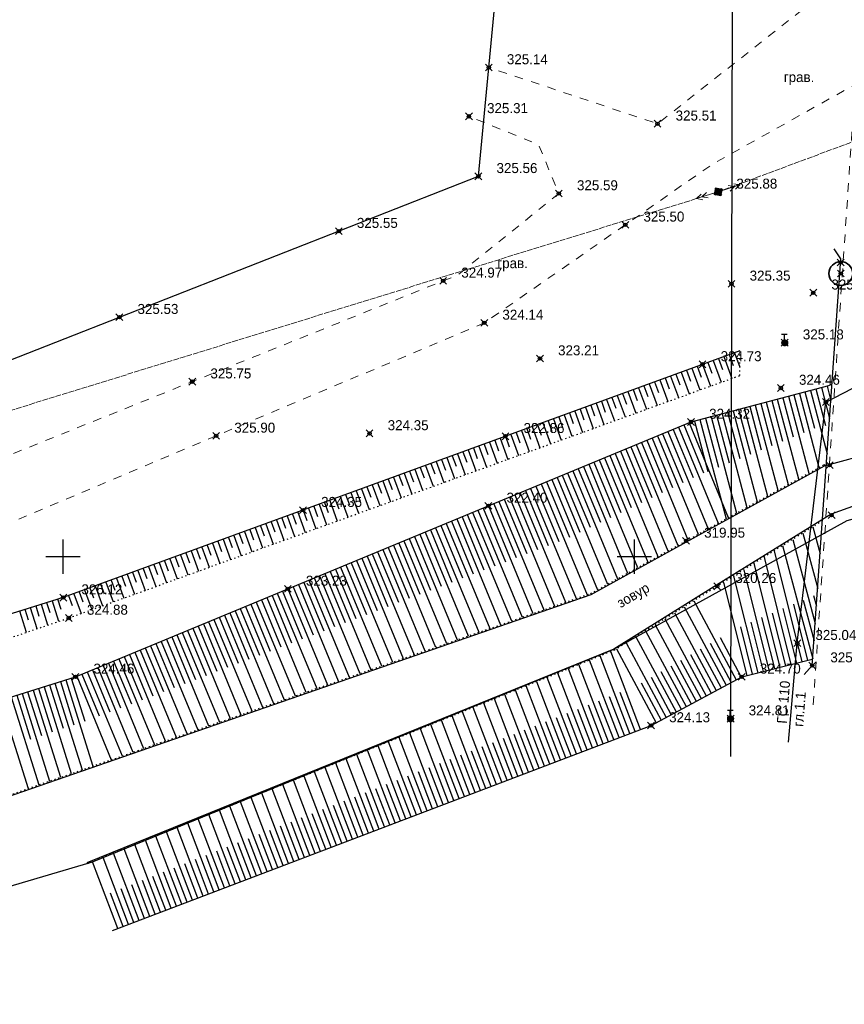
# Model space of a CAD drawing. Header units: metres. Extents: x 703615 to 712205, y 4306166 to 4311183.
# Tile 179 of 256: x 708075 to 708147, y 4308542 to 4308628. Entities that reach past the tile are written whole.
import ezdxf

# ---------------------------------------------------------------- set-up
doc = ezdxf.new("R2010")
doc.units = ezdxf.units.M
doc.header["$LTSCALE"] = 0.5
doc.header["$PDMODE"] = 35
doc.header["$PDSIZE"] = 0.3
for name, pattern in [('Auto_Street_NotBorder_Line_m1', [3, 1.5, -1.5]), ('Commnctn_Electr_VLP_High_Built_m1', [1, 1, 0]), ('ДОРОГИ_СТРОЯЩ', [9, 8, -1]), ('Контура низ откосов  Штриховая 0.1-0.5 - - - - - - -', [0.6, 0.1, -0.5])]:
    doc.linetypes.add(name, pattern=pattern)
for name, color, linetype in [('(001) Сетка', 92, 'Continuous'), ('(004) Точки рельефа', 7, 'Continuous'), ('(013) Газ', 30, 'ИК_Газопровод -------г--------'), ('(016) Кабель', 1, 'Continuous'), ('(019) Связь', 3, 'ИК_КАБ_СВЯЗИ'), ('(025) Дорога', 7, 'Continuous'), ('(027) Гидрография', 7, 'Continuous'), ('(029) Мосты', 7, 'Continuous'), ('(035) Откосы', 7, 'Continuous'), ('(037) Контуры', 7, 'Continuous')]:
    doc.layers.add(name, color=color, linetype=linetype)
doc.layers.add('AUTO#_ROADS_EXIST_L', color=7, linetype='Continuous', lineweight=15, true_color=0x000000)
doc.layers.add('COMMN_OBJCT_#####_B', color=7, linetype='Continuous', lineweight=15, true_color=0x000000)
doc.layers.add('COMMN_OBJCT_ELCTR_B', color=7, linetype='Continuous', true_color=0x000000)
doc.layers.add('COMMN_OBJCT_ELCTR_L', color=7, linetype='Continuous', true_color=0x000000)
doc.styles.add('BM-431', font='txt')
doc.styles.add('D-431', font='txt')
doc.styles.get("Standard").update_dxf_attribs({"font": 'times.ttf'})
doc.linetypes.add('GAZ_VOZDUSH', pattern='A,1,-2,["~",Standard,S=3,R=0,X=-1.5,Y=-1.5],-1,10', length=14)
doc.linetypes.add('ИК_Газопровод -------г--------', pattern='A,9,-0.6,["Г",Standard,S=1.2,R=0,X=0,Y=-0.6],-1.2', length=10.8)
doc.linetypes.add('ИК_КАБ_СВЯЗИ', pattern='A,4,["o",Standard,S=0.5,R=0,X=0,Y=-0.125],4,-2', length=10)
doc.linetypes.add('ИК_Э_КАБ_ВН', pattern='A,8,-2,["<<",Standard,S=1,R=0,X=0,Y=-0.5],8,[">>",Standard,S=1,R=0,X=-1,Y=-0.5],-2', length=20)

# ---------------------------------------------------------------- blocks, each defined once
blk = doc.blocks.new('CommnctnPoleRCsquare_m1')
at = {"layer": 'COMMN_OBJCT_#####_B', "lineweight": 13, "true_color": 0xfffffe}
blk.add_hatch(color=7, dxfattribs=at).paths.add_polyline_path([(-0.6, 0.6), (-0.6, -0.6), (0.6, -0.6), (0.6, 0.6)])
at = {"layer": 'COMMN_OBJCT_#####_B', "lineweight": 13, "true_color": 0x000000}
blk.add_hatch(color=18, dxfattribs=at).paths.add_polyline_path([(-0.1, 0, 1), (0.1, 0, 1)])
at = {"layer": 'COMMN_OBJCT_#####_B', "color": 18, "lineweight": 9, "true_color": 0x000000}
blk.add_lwpolyline([(0.6, 0.6), (-0.6, 0.6), (-0.6, -0.6), (0.6, -0.6)], close=True, dxfattribs=at)
blk.add_circle((0, 0), 0.1, dxfattribs=at)
blk = doc.blocks.new('ElectricHighVLP_m1')
at = {"layer": 'COMMN_OBJCT_ELCTR_B', "color": 18, "linetype": 'Continuous', "lineweight": 20, "true_color": 0x000000}
for p, q in [((0, 0), (4, 0)), ((3, 0), (2, 0.5)), ((3, 0), (2, -0.5)), ((4, 0), (3, 0.5)), ((4, 0), (3, -0.5))]:
    blk.add_line(p, q, dxfattribs=at)
blk = doc.blocks.new('*X15')
at = {"color": 0}
for p, q in [((9.53, 5.18), (10.46, 5.18)), ((9.53, 5.17), (10.46, 5.17)), ((9.54, 5.2), (10.45, 5.2)), ((9.54, 5.19), (10.46, 5.19)), ((9.55, 5.22), (10.44, 5.22)), ((9.55, 5.21), (10.45, 5.21)), ((9.56, 5.24), (10.43, 5.24)), ((9.56, 5.23), (10.44, 5.23)), ((9.57, 5.26), (10.42, 5.26)), ((9.57, 5.25), (10.43, 5.25)), ((9.58, 5.27), (10.41, 5.27)), ((9.59, 5.29), (10.4, 5.29)), ((9.59, 5.28), (10.41, 5.28)), ((9.6, 5.3), (10.39, 5.3)), ((9.61, 5.31), (10.38, 5.31)), ((9.62, 5.32), (10.37, 5.32)), ((9.63, 5.33), (10.37, 5.33)), ((9.64, 5.34), (10.36, 5.34)), ((9.65, 5.35), (10.35, 5.35)), ((9.66, 5.36), (10.34, 5.36)), ((9.67, 5.37), (10.32, 5.37)), ((9.68, 5.38), (10.31, 5.38)), ((9.69, 5.39), (10.3, 5.39)), ((9.71, 5.4), (10.29, 5.4)), ((9.72, 5.41), (10.27, 5.41)), ((9.74, 5.42), (10.26, 5.42)), ((9.75, 5.43), (10.24, 5.43)), ((9.77, 5.44), (10.22, 5.44)), ((9.79, 5.45), (10.2, 5.45)), ((9.82, 5.46), (10.18, 5.46)), ((9.85, 5.47), (10.15, 5.47)), ((9.88, 5.48), (10.11, 5.48)), ((9.94, 5.49), (10.05, 5.49)), ((9.5, 5.08), (10.49, 5.08)), ((9.5, 5.07), (10.49, 5.07)), ((9.5, 5.06), (10.49, 5.06)), ((9.5, 5.05), (10.49, 5.05)), ((9.5, 5.04), (10.49, 5.04)), ((9.5, 5.03), (10.49, 5.03)), ((9.5, 5.02), (10.5, 5.02)), ((9.5, 5.01), (10.5, 5.01)), ((9.5, 5), (10.5, 5)), ((9.5, 4.99), (10.5, 4.99)), ((9.5, 4.98), (10.5, 4.98)), ((9.5, 4.97), (10.5, 4.97)), ((9.5, 4.96), (10.49, 4.96)), ((9.5, 4.95), (10.49, 4.95)), ((9.5, 4.94), (10.49, 4.94)), ((9.5, 4.93), (10.49, 4.93)), ((9.5, 4.92), (10.49, 4.92)), ((9.5, 4.91), (10.49, 4.91)), ((9.5, 4.9), (10.49, 4.9)), ((9.51, 5.12), (10.48, 5.12)), ((9.51, 5.11), (10.48, 5.11)), ((9.51, 5.1), (10.48, 5.1)), ((9.51, 5.09), (10.49, 5.09)), ((9.51, 4.89), (10.49, 4.89)), ((9.51, 4.88), (10.48, 4.88)), ((9.51, 4.87), (10.48, 4.87)), ((9.51, 4.86), (10.48, 4.86)), ((9.52, 5.16), (10.47, 5.16)), ((9.52, 5.15), (10.47, 5.15)), ((9.52, 5.14), (10.47, 5.14)), ((9.52, 5.13), (10.48, 5.13)), ((9.52, 4.85), (10.48, 4.85)), ((9.52, 4.84), (10.47, 4.84)), ((9.52, 4.83), (10.47, 4.83)), ((9.53, 4.82), (10.47, 4.82)), ((9.53, 4.81), (10.46, 4.81)), ((9.53, 4.8), (10.46, 4.8)), ((9.54, 4.79), (10.45, 4.79)), ((9.54, 4.78), (10.45, 4.78)), ((9.55, 4.77), (10.44, 4.77)), ((9.55, 4.76), (10.44, 4.76)), ((9.56, 4.75), (10.43, 4.75)), ((9.56, 4.74), (10.43, 4.74)), ((9.57, 4.73), (10.42, 4.73)), ((9.58, 4.72), (10.41, 4.72)), ((9.58, 4.71), (10.41, 4.71)), ((9.59, 4.7), (10.4, 4.7)), ((9.6, 4.69), (10.39, 4.69)), ((9.61, 4.68), (10.39, 4.68)), ((9.61, 4.67), (10.38, 4.67)), ((9.62, 4.66), (10.37, 4.66)), ((9.63, 4.65), (10.36, 4.65)), ((9.64, 4.64), (10.35, 4.64)), ((9.65, 4.63), (10.34, 4.63)), ((9.66, 4.62), (10.33, 4.62)), ((9.67, 4.61), (10.32, 4.61)), ((9.69, 4.6), (10.31, 4.6)), ((9.7, 4.59), (10.29, 4.59)), ((9.71, 4.58), (10.28, 4.58)), ((9.73, 4.57), (10.26, 4.57)), ((9.75, 4.56), (10.25, 4.56)), ((9.76, 4.55), (10.23, 4.55)), ((9.78, 4.54), (10.21, 4.54)), ((9.81, 4.53), (10.18, 4.53)), ((9.83, 4.52), (10.16, 4.52)), ((9.87, 4.51), (10.12, 4.51)), ((9.91, 4.5), (10.08, 4.5))]:
    blk.add_line(p, q, dxfattribs=at)
blk = doc.blocks.new('I01070')
at = {"color": 0}
blk.add_circle((0.05, 0.03), 0.5, dxfattribs=at)
blk.add_blockref('*X15', (-9.95, -4.96), dxfattribs=at)
blk = doc.blocks.new('I0195')
at = {"layer": '(016) Кабель', "color": 0, "linetype": 'ИК_Э_КАБ_ВН'}
for p, q in [((-0.275, 0.74), (0.225, 0.74)), ((-0.025, 0.24), (-0.025, 0.74))]:
    blk.add_line(p, q, dxfattribs=at)
at = {"layer": '(016) Кабель', "color": 0, "linetype": 'ИК_Э_КАБ_ВН', "xscale": 0.5, "yscale": 0.5, "zscale": 0.5}
blk.add_blockref('I01070', (-0.025, -0.01), dxfattribs=at)
blk = doc.blocks.new('Setka')
at = {"layer": '(001) Сетка'}
for p, q in [((0, 1.5), (0, -1.5)), ((-1.5, 0), (1.5, 0))]:
    blk.add_line(p, q, dxfattribs=at)

msp = doc.modelspace()

# ---------------------------------------------------------------- linework, layer by layer
at = {"layer": '(013) Газ', "linetype": 'GAZ_VOZDUSH', "flags": 128}
msp.add_lwpolyline([(708020.656, 4308550.859), (708020.347, 4308561.55), (708020.347, 4308582.314), (708066.527, 4308595.733), (708114.826, 4308614.675), (708129.269, 4308766.29)], dxfattribs=at)
at = {"layer": '(013) Газ', "elevation": 325.205, "flags": 128}
msp.add_lwpolyline([(708141.958, 4308565.162), (708142.734, 4308573.823), (708145.235, 4308594.926), (708157.774, 4308601.411), (708202.669, 4308661.13), (708211.587, 4308664.598)], dxfattribs=at)
at = {"layer": '(019) Связь', "elevation": 324.811, "flags": 128}
msp.add_lwpolyline([(708317.145, 4310790.996), (708301.016, 4310609.687), (708256.741, 4310111.973), (708241.57, 4309932.293), (708189.214, 4309312.333), (708166.334, 4308981.07), (708160.318, 4308915.535), (708146.619, 4308758.228), (708137.034, 4308632.496), (708137.034, 4308632.496), (708137.034, 4308632.496), (708136.895, 4308567.223), (708136.888, 4308563.897)], dxfattribs=at)
at = {"layer": '(027) Гидрография', "color": 4}
for points, elevation in [([(707567.997, 4308409.714), (707572.213, 4308410.824), (707620.984, 4308423.673), (707772.66, 4308463.725), (707924.336, 4308511.918), (708024.512, 4308543.363), (708124.69, 4308578.077), (708133.047, 4308582.686), (708145.112, 4308589.341), (708157.025, 4308592.604), (708191.793, 4308611.932)], 319.636), ([(707569.987, 4308404.936), (707574.204, 4308406.046), (707622.975, 4308418.895), (707774.65, 4308458.947), (707926.326, 4308507.14), (708026.502, 4308538.585), (708081.049, 4308554.696), (708126.68, 4308573.299), (708135.037, 4308577.909), (708147.102, 4308584.563), (708159.015, 4308587.826), (708193.783, 4308607.154)], 319.998), ([(708191.803, 4308606.042), (708158.102, 4308589.574), (708145.691, 4308585.114), (708135.673, 4308578.888), (708126.68, 4308573.299), (708080.551, 4308554.601)], 319.998)]:
    msp.add_lwpolyline(points, dxfattribs=dict(at, elevation=elevation))
at = {"layer": '(029) Мосты', "elevation": 325.73, "flags": 128}
msp.add_lwpolyline([(708143.343, 4308571.073), (708144.044, 4308571.861), (708146.549, 4308607.45), (708145.965, 4308608.328)], dxfattribs=at)
at = {"layer": '(035) Откосы'}
for p, q in [((708137.239, 4308599.24, 324.567), (708137.705, 4308597.962, 324.567)), ((708134.908, 4308598.39, 324.567), (708135.255, 4308597.439, 324.567)), ((708135.374, 4308598.56, 324.567), (708136.068, 4308596.656, 324.567)), ((708135.84, 4308598.73, 324.567), (708136.187, 4308597.777, 324.567)), ((708136.306, 4308598.9, 324.567), (708137.002, 4308596.993, 324.567)), ((708136.772, 4308599.07, 324.567), (708137.12, 4308598.116, 324.567)), ((708132.577, 4308597.54, 324.567), (708133.268, 4308595.644, 324.567)), ((708133.043, 4308597.71, 324.567), (708133.389, 4308596.761, 324.567)), ((708133.509, 4308597.88, 324.567), (708134.201, 4308595.981, 324.567)), ((708133.975, 4308598.05, 324.567), (708134.322, 4308597.1, 324.567)), ((708134.441, 4308598.22, 324.567), (708135.135, 4308596.319, 324.567)), ((708130.246, 4308596.689, 324.567), (708130.59, 4308595.745, 324.567)), ((708130.712, 4308596.859, 324.567), (708131.401, 4308594.97, 324.567)), ((708131.178, 4308597.03, 324.567), (708131.523, 4308596.084, 324.567)), ((708131.644, 4308597.2, 324.567), (708132.335, 4308595.307, 324.567)), ((708132.11, 4308597.37, 324.567), (708132.456, 4308596.423, 324.567)), ((708127.915, 4308595.839, 324.567), (708128.601, 4308593.958, 324.567)), ((708128.381, 4308596.009, 324.567), (708128.724, 4308595.068, 324.567)), ((708128.847, 4308596.179, 324.567), (708129.534, 4308594.295, 324.567)), ((708129.313, 4308596.349, 324.567), (708129.657, 4308595.406, 324.567)), ((708129.779, 4308596.519, 324.567), (708130.468, 4308594.632, 324.567)), ((708143.401, 4308595.811, 323.865), (708144.242, 4308592.625, 323.865)), ((708143.884, 4308595.938, 323.865), (708145.348, 4308590.393, 323.865)), ((708144.368, 4308596.066, 323.865), (708145.208, 4308592.883, 323.865)), ((708144.851, 4308596.194, 323.865), (708145.566, 4308593.486, 323.865)), ((708145.335, 4308596.321, 323.865), (708145.675, 4308595.033, 323.865)), ((708145.792, 4308596.517, 323.865), (708145.781, 4308596.538, 323.865)), ((708125.584, 4308594.989, 324.567), (708125.925, 4308594.052, 324.567)), ((708126.05, 4308595.159, 324.567), (708126.734, 4308593.283, 324.567)), ((708126.516, 4308595.329, 324.567), (708126.858, 4308594.39, 324.567)), ((708126.982, 4308595.499, 324.567), (708127.667, 4308593.621, 324.567)), ((708127.448, 4308595.669, 324.567), (708127.791, 4308594.729, 324.567)), ((708140.017, 4308594.917, 323.865), (708141.923, 4308587.696, 323.865)), ((708140.5, 4308595.045, 323.865), (708141.437, 4308591.495, 323.865)), ((708140.984, 4308595.173, 323.865), (708142.826, 4308588.194, 323.865)), ((708141.467, 4308595.3, 323.865), (708142.372, 4308591.872, 323.865)), ((708141.951, 4308595.428, 323.865), (708143.729, 4308588.692, 323.865)), ((708142.434, 4308595.555, 323.865), (708143.307, 4308592.248, 323.865)), ((708142.917, 4308595.683, 323.865), (708144.632, 4308589.19, 323.865)), ((708123.253, 4308594.138, 324.567), (708123.934, 4308592.271, 324.567)), ((708123.719, 4308594.308, 324.567), (708124.06, 4308593.374, 324.567)), ((708124.185, 4308594.479, 324.567), (708124.867, 4308592.609, 324.567)), ((708124.651, 4308594.649, 324.567), (708124.993, 4308593.713, 324.567)), ((708125.117, 4308594.819, 324.567), (708125.801, 4308592.946, 324.567)), ((708136.633, 4308594.024, 323.865), (708137.698, 4308589.989, 323.865)), ((708137.116, 4308594.152, 323.865), (708139.215, 4308586.202, 323.865)), ((708137.6, 4308594.279, 323.865), (708138.633, 4308590.365, 323.865)), ((708138.083, 4308594.407, 323.865), (708140.118, 4308586.7, 323.865)), ((708138.567, 4308594.535, 323.865), (708139.568, 4308590.742, 323.865)), ((708139.05, 4308594.662, 323.865), (708141.02, 4308587.198, 323.865)), ((708139.533, 4308594.79, 323.865), (708140.503, 4308591.118, 323.865)), ((708120.922, 4308593.288, 324.567), (708121.261, 4308592.358, 324.567)), ((708121.388, 4308593.458, 324.567), (708122.067, 4308591.597, 324.567)), ((708121.854, 4308593.628, 324.567), (708122.194, 4308592.697, 324.567)), ((708122.32, 4308593.798, 324.567), (708123, 4308591.934, 324.567)), ((708122.786, 4308593.968, 324.567), (708123.127, 4308593.036, 324.567)), ((708133.732, 4308593.258, 323.865), (708134.894, 4308588.859, 323.865)), ((708134.216, 4308593.386, 323.865), (708136.506, 4308584.708, 323.865)), ((708134.699, 4308593.514, 323.865), (708135.828, 4308589.235, 323.865)), ((708135.183, 4308593.641, 323.865), (708137.409, 4308585.206, 323.865)), ((708135.666, 4308593.769, 323.865), (708136.763, 4308589.612, 323.865)), ((708136.149, 4308593.897, 323.865), (708138.312, 4308585.704, 323.865)), ((708118.591, 4308592.438, 324.567), (708119.267, 4308590.585, 324.567)), ((708119.057, 4308592.608, 324.567), (708119.395, 4308591.681, 324.567)), ((708119.523, 4308592.778, 324.567), (708120.2, 4308590.922, 324.567)), ((708119.989, 4308592.948, 324.567), (708120.328, 4308592.019, 324.567)), ((708120.456, 4308593.118, 324.567), (708121.133, 4308591.26, 324.567)), ((708131.409, 4308592.341, 323.865), (708134.929, 4308583.838, 323.865)), ((708131.871, 4308592.533, 323.865), (708133.62, 4308588.307, 323.865)), ((708132.333, 4308592.724, 323.865), (708135.81, 4308584.324, 323.865)), ((708132.795, 4308592.915, 323.865), (708134.523, 4308588.741, 323.865)), ((708133.257, 4308593.106, 323.865), (708136.691, 4308584.81, 323.865)), ((708115.794, 4308591.417, 324.567), (708116.466, 4308589.573, 324.567)), ((708116.26, 4308591.587, 324.567), (708116.596, 4308590.665, 324.567)), ((708116.726, 4308591.757, 324.567), (708117.4, 4308589.91, 324.567)), ((708117.192, 4308591.928, 324.567), (708117.529, 4308591.003, 324.567)), ((708117.658, 4308592.098, 324.567), (708118.333, 4308590.248, 324.567)), ((708118.125, 4308592.268, 324.567), (708118.462, 4308591.342, 324.567)), ((708129.561, 4308591.576, 323.865), (708133.167, 4308582.866, 323.865)), ((708130.023, 4308591.768, 323.865), (708131.815, 4308587.439, 323.865)), ((708130.485, 4308591.959, 323.865), (708134.048, 4308583.352, 323.865)), ((708130.947, 4308592.15, 323.865), (708132.718, 4308587.873, 323.865)), ((708113.463, 4308590.567, 324.567), (708113.798, 4308589.648, 324.567)), ((708113.929, 4308590.737, 324.567), (708114.599, 4308588.899, 324.567)), ((708114.395, 4308590.907, 324.567), (708114.731, 4308589.987, 324.567)), ((708114.861, 4308591.077, 324.567), (708115.533, 4308589.236, 324.567)), ((708115.327, 4308591.247, 324.567), (708115.663, 4308590.326, 324.567)), ((708127.251, 4308590.62, 323.865), (708129.108, 4308586.136, 323.865)), ((708127.713, 4308590.812, 323.865), (708131.404, 4308581.895, 323.865)), ((708128.175, 4308591.003, 323.865), (708130.01, 4308586.57, 323.865)), ((708128.637, 4308591.194, 323.865), (708132.285, 4308582.38, 323.865)), ((708129.099, 4308591.385, 323.865), (708130.913, 4308587.004, 323.865)), ((708111.132, 4308589.717, 324.567), (708111.799, 4308587.887, 324.567)), ((708111.598, 4308589.887, 324.567), (708111.932, 4308588.971, 324.567)), ((708112.064, 4308590.057, 324.567), (708112.733, 4308588.224, 324.567)), ((708112.53, 4308590.227, 324.567), (708112.865, 4308589.31, 324.567)), ((708112.996, 4308590.397, 324.567), (708113.666, 4308588.561, 324.567)), ((708125.403, 4308589.855, 323.865), (708127.302, 4308585.268, 323.865)), ((708125.865, 4308590.047, 323.865), (708129.642, 4308580.923, 323.865)), ((708126.327, 4308590.238, 323.865), (708128.205, 4308585.702, 323.865)), ((708126.789, 4308590.429, 323.865), (708130.523, 4308581.409, 323.865)), ((708108.801, 4308588.866, 324.567), (708109.133, 4308587.955, 324.567)), ((708109.267, 4308589.036, 324.567), (708109.932, 4308587.212, 324.567)), ((708109.733, 4308589.206, 324.567), (708110.066, 4308588.294, 324.567)), ((708110.199, 4308589.377, 324.567), (708110.866, 4308587.549, 324.567)), ((708110.665, 4308589.547, 324.567), (708110.999, 4308588.632, 324.567)), ((708123.093, 4308588.899, 323.865), (708126.999, 4308579.465, 323.865)), ((708123.555, 4308589.09, 323.865), (708125.497, 4308584.399, 323.865)), ((708124.017, 4308589.282, 323.865), (708127.88, 4308579.951, 323.865)), ((708124.479, 4308589.473, 323.865), (708126.4, 4308584.833, 323.865)), ((708124.941, 4308589.664, 323.865), (708128.761, 4308580.437, 323.865)), ((708106.47, 4308588.016, 324.567), (708107.132, 4308586.2, 324.567)), ((708106.936, 4308588.186, 324.567), (708107.267, 4308587.277, 324.567)), ((708107.402, 4308588.356, 324.567), (708108.065, 4308586.538, 324.567)), ((708107.868, 4308588.526, 324.567), (708108.2, 4308587.616, 324.567)), ((708108.334, 4308588.696, 324.567), (708108.999, 4308586.875, 324.567)), ((708121.246, 4308588.134, 323.865), (708125.237, 4308578.493, 323.865)), ((708121.708, 4308588.326, 323.865), (708123.692, 4308583.531, 323.865)), ((708122.17, 4308588.517, 323.865), (708126.118, 4308578.979, 323.865)), ((708122.632, 4308588.708, 323.865), (708124.595, 4308583.965, 323.865)), ((708104.139, 4308587.166, 324.567), (708104.469, 4308586.261, 324.567)), ((708104.605, 4308587.336, 324.567), (708105.265, 4308585.526, 324.567)), ((708105.071, 4308587.506, 324.567), (708105.401, 4308586.6, 324.567)), ((708105.537, 4308587.676, 324.567), (708106.199, 4308585.863, 324.567)), ((708106.003, 4308587.846, 324.567), (708106.334, 4308586.939, 324.567)), ((708118.936, 4308587.178, 323.865), (708120.925, 4308582.373, 323.865)), ((708119.398, 4308587.369, 323.865), (708123.387, 4308577.732, 323.865)), ((708119.86, 4308587.561, 323.865), (708121.86, 4308582.728, 323.865)), ((708120.322, 4308587.752, 323.865), (708124.334, 4308578.059, 323.865)), ((708120.784, 4308587.943, 323.865), (708122.79, 4308583.096, 323.865)), ((708101.808, 4308586.315, 324.567), (708102.465, 4308584.514, 324.567)), ((708102.274, 4308586.485, 324.567), (708102.603, 4308585.584, 324.567)), ((708102.74, 4308586.655, 324.567), (708103.398, 4308584.851, 324.567)), ((708103.206, 4308586.826, 324.567), (708103.536, 4308585.923, 324.567)), ((708103.673, 4308586.996, 324.567), (708104.332, 4308585.188, 324.567)), ((708117.088, 4308586.413, 323.865), (708119.054, 4308581.662, 323.865)), ((708117.55, 4308586.605, 323.865), (708121.494, 4308577.076, 323.865)), ((708118.012, 4308586.796, 323.865), (708119.99, 4308582.018, 323.865)), ((708118.474, 4308586.987, 323.865), (708122.441, 4308577.404, 323.865)), ((708099.477, 4308585.465, 324.567), (708099.804, 4308584.568, 324.567)), ((708099.943, 4308585.635, 324.567), (708100.598, 4308583.839, 324.567)), ((708100.409, 4308585.805, 324.567), (708100.737, 4308584.907, 324.567)), ((708100.875, 4308585.975, 324.567), (708101.531, 4308584.177, 324.567)), ((708101.342, 4308586.145, 324.567), (708101.67, 4308585.245, 324.567)), ((708114.778, 4308585.457, 323.865), (708118.655, 4308576.092, 323.865)), ((708115.24, 4308585.648, 323.865), (708117.184, 4308580.952, 323.865)), ((708115.702, 4308585.84, 323.865), (708119.601, 4308576.42, 323.865)), ((708116.164, 4308586.031, 323.865), (708118.119, 4308581.307, 323.865)), ((708116.626, 4308586.222, 323.865), (708120.548, 4308576.748, 323.865)), ((708097.146, 4308584.615, 324.567), (708097.798, 4308582.827, 324.567)), ((708097.612, 4308584.785, 324.567), (708097.938, 4308583.89, 324.567)), ((708098.078, 4308584.955, 324.567), (708098.731, 4308583.165, 324.567)), ((708098.544, 4308585.125, 324.567), (708098.871, 4308584.229, 324.567)), ((708099.011, 4308585.295, 324.567), (708099.665, 4308583.502, 324.567)), ((708112.93, 4308584.692, 323.865), (708116.762, 4308575.436, 323.865)), ((708113.392, 4308584.883, 323.865), (708115.313, 4308580.242, 323.865)), ((708113.854, 4308585.075, 323.865), (708117.708, 4308575.764, 323.865)), ((708114.316, 4308585.266, 323.865), (708116.249, 4308580.597, 323.865)), ((708094.815, 4308583.764, 324.567), (708095.139, 4308582.874, 324.567)), ((708095.281, 4308583.934, 324.567), (708095.931, 4308582.153, 324.567)), ((708095.747, 4308584.104, 324.567), (708096.072, 4308583.213, 324.567)), ((708096.213, 4308584.275, 324.567), (708096.864, 4308582.49, 324.567)), ((708096.68, 4308584.445, 324.567), (708097.005, 4308583.552, 324.567)), ((708110.62, 4308583.736, 323.865), (708112.508, 4308579.176, 323.865)), ((708111.082, 4308583.927, 323.865), (708114.869, 4308574.78, 323.865)), ((708111.544, 4308584.119, 323.865), (708113.443, 4308579.531, 323.865)), ((708112.006, 4308584.31, 323.865), (708115.815, 4308575.108, 323.865)), ((708112.468, 4308584.501, 323.865), (708114.378, 4308579.886, 323.865)), ((708144.1, 4308584.007, 324.133), (708144.733, 4308581.645, 324.133)), ((708092.484, 4308582.914, 324.567), (708093.131, 4308581.141, 324.567)), ((708092.95, 4308583.084, 324.567), (708093.274, 4308582.197, 324.567)), ((708093.416, 4308583.254, 324.567), (708094.064, 4308581.478, 324.567)), ((708093.882, 4308583.424, 324.567), (708094.207, 4308582.536, 324.567)), ((708094.349, 4308583.594, 324.567), (708094.997, 4308581.816, 324.567)), ((708108.772, 4308582.971, 323.865), (708110.637, 4308578.465, 323.865)), ((708109.234, 4308583.162, 323.865), (708112.976, 4308574.124, 323.865)), ((708109.696, 4308583.354, 323.865), (708111.572, 4308578.821, 323.865)), ((708110.158, 4308583.545, 323.865), (708113.922, 4308574.452, 323.865)), ((708142.332, 4308582.908, 324.133), (708144.304, 4308575.55, 324.133)), ((708143.216, 4308583.458, 324.133), (708144.518, 4308578.597, 324.133)), ((708090.153, 4308582.064, 324.567), (708090.475, 4308581.181, 324.567)), ((708090.619, 4308582.234, 324.567), (708091.264, 4308580.466, 324.567)), ((708091.085, 4308582.404, 324.567), (708091.408, 4308581.519, 324.567)), ((708091.551, 4308582.574, 324.567), (708092.197, 4308580.804, 324.567)), ((708092.018, 4308582.744, 324.567), (708092.341, 4308581.858, 324.567)), ((708106.462, 4308582.015, 323.865), (708110.136, 4308573.14, 323.865)), ((708106.924, 4308582.206, 323.865), (708108.767, 4308577.755, 323.865)), ((708107.386, 4308582.397, 323.865), (708111.083, 4308573.468, 323.865)), ((708107.848, 4308582.589, 323.865), (708109.702, 4308578.11, 323.865)), ((708108.31, 4308582.78, 323.865), (708112.029, 4308573.796, 323.865)), ((708141.449, 4308582.359, 324.133), (708144.106, 4308572.44, 324.133)), ((708087.822, 4308581.213, 324.567), (708088.463, 4308579.455, 324.567)), ((708088.288, 4308581.383, 324.567), (708088.609, 4308580.503, 324.567)), ((708088.754, 4308581.553, 324.567), (708089.397, 4308579.792, 324.567)), ((708089.22, 4308581.724, 324.567), (708089.542, 4308580.842, 324.567)), ((708089.687, 4308581.894, 324.567), (708090.33, 4308580.129, 324.567)), ((708104.614, 4308581.25, 323.865), (708108.243, 4308572.484, 323.865)), ((708105.076, 4308581.441, 323.865), (708106.896, 4308577.044, 323.865)), ((708105.538, 4308581.633, 323.865), (708109.19, 4308572.812, 323.865)), ((708106, 4308581.824, 323.865), (708107.832, 4308577.4, 323.865)), ((708139.824, 4308581.35, 324.133), (708142.174, 4308571.955, 324.133)), ((708140.712, 4308581.902, 324.133), (708143.14, 4308572.197, 324.133)), ((708085.491, 4308580.363, 324.567), (708085.81, 4308579.487, 324.567)), ((708085.957, 4308580.533, 324.567), (708086.597, 4308578.78, 324.567)), ((708086.423, 4308580.703, 324.567), (708086.743, 4308579.826, 324.567)), ((708086.89, 4308580.873, 324.567), (708087.53, 4308579.117, 324.567)), ((708087.356, 4308581.043, 324.567), (708087.676, 4308580.165, 324.567)), ((708102.304, 4308580.294, 323.865), (708104.091, 4308575.979, 323.865)), ((708102.766, 4308580.485, 323.865), (708106.35, 4308571.828, 323.865)), ((708103.228, 4308580.676, 323.865), (708105.026, 4308576.334, 323.865)), ((708103.69, 4308580.868, 323.865), (708107.297, 4308572.156, 323.865)), ((708104.152, 4308581.059, 323.865), (708105.961, 4308576.689, 323.865)), ((708138.047, 4308580.246, 324.133), (708140.243, 4308571.472, 324.133)), ((708138.936, 4308580.798, 324.133), (708141.209, 4308571.714, 324.133)), ((708083.16, 4308579.513, 324.567), (708083.796, 4308577.768, 324.567)), ((708083.626, 4308579.683, 324.567), (708083.945, 4308578.81, 324.567)), ((708084.092, 4308579.853, 324.567), (708084.73, 4308578.106, 324.567)), ((708084.559, 4308580.023, 324.567), (708084.877, 4308579.149, 324.567)), ((708085.025, 4308580.193, 324.567), (708085.663, 4308578.443, 324.567)), ((708100.457, 4308579.529, 323.865), (708102.22, 4308575.268, 323.865)), ((708100.918, 4308579.72, 323.865), (708104.457, 4308571.172, 323.865)), ((708101.38, 4308579.911, 323.865), (708103.155, 4308575.624, 323.865)), ((708101.842, 4308580.103, 323.865), (708105.404, 4308571.5, 323.865)), ((708137.159, 4308579.694, 324.133), (708139.277, 4308571.23, 324.133)), ((708080.363, 4308578.492, 324.567), (708080.996, 4308576.756, 324.567)), ((708080.829, 4308578.662, 324.567), (708081.146, 4308577.794, 324.567)), ((708081.295, 4308578.832, 324.567), (708081.929, 4308577.094, 324.567)), ((708081.761, 4308579.002, 324.567), (708082.079, 4308578.132, 324.567)), ((708082.228, 4308579.173, 324.567), (708082.863, 4308577.431, 324.567)), ((708082.694, 4308579.343, 324.567), (708083.012, 4308578.471, 324.567)), ((708098.147, 4308578.573, 323.865), (708101.617, 4308570.188, 323.865)), ((708098.609, 4308578.764, 323.865), (708100.35, 4308574.558, 323.865)), ((708099.071, 4308578.955, 323.865), (708102.564, 4308570.516, 323.865)), ((708099.533, 4308579.147, 323.865), (708101.285, 4308574.913, 323.865)), ((708099.995, 4308579.338, 323.865), (708103.511, 4308570.844, 323.865)), ((708136.271, 4308579.142, 324.133), (708138.311, 4308570.989, 324.133)), ((708078.299, 4308576.777, 326.118), (708078.021, 4308577.662, 326.118)), ((708078.964, 4308577.982, 324.567), (708079.28, 4308577.116, 324.567)), ((708079.43, 4308578.152, 324.567), (708080.063, 4308576.419, 324.567)), ((708079.897, 4308578.322, 324.567), (708080.213, 4308577.455, 324.567)), ((708096.299, 4308577.808, 323.865), (708099.724, 4308569.532, 323.865)), ((708096.761, 4308577.999, 323.865), (708098.479, 4308573.847, 323.865)), ((708097.223, 4308578.19, 323.865), (708100.671, 4308569.86, 323.865)), ((708097.685, 4308578.382, 323.865), (708099.414, 4308574.203, 323.865)), ((708144.161, 4308578.005, 324.133), (708144.411, 4308577.074, 324.133)), ((708075.448, 4308575.848, 326.118), (708075.16, 4308576.765, 326.118)), ((708076.209, 4308575.091, 326.118), (708075.637, 4308576.915, 326.118)), ((708076.398, 4308576.158, 326.118), (708076.114, 4308577.064, 326.118)), ((708077.156, 4308575.411, 326.118), (708076.591, 4308577.214, 326.118)), ((708077.349, 4308576.467, 326.118), (708077.067, 4308577.363, 326.118)), ((708078.103, 4308575.731, 326.118), (708077.544, 4308577.513, 326.118)), ((708093.989, 4308576.852, 323.865), (708095.674, 4308572.782, 323.865)), ((708094.451, 4308577.043, 323.865), (708097.831, 4308568.876, 323.865)), ((708094.913, 4308577.234, 323.865), (708096.609, 4308573.137, 323.865)), ((708095.375, 4308577.425, 323.865), (708098.778, 4308569.204, 323.865)), ((708095.837, 4308577.617, 323.865), (708097.544, 4308573.492, 323.865)), ((708132.84, 4308577.01, 324.133), (708136.515, 4308570.152, 324.133)), ((708133.688, 4308577.536, 324.133), (708137.393, 4308570.623, 324.133)), ((708141.463, 4308576.851, 324.133), (708142.657, 4308572.076, 324.133)), ((708142.39, 4308577.248, 324.133), (708143.623, 4308572.318, 324.133)), ((708143.239, 4308577.601, 324.133), (708144.196, 4308574.026, 324.133)), ((708075.262, 4308574.771, 326.118), (708074.683, 4308576.616, 326.118)), ((708092.141, 4308576.087, 323.865), (708093.803, 4308572.071, 323.865)), ((708092.603, 4308576.278, 323.865), (708095.938, 4308568.22, 323.865)), ((708093.065, 4308576.469, 323.865), (708094.738, 4308572.427, 323.865)), ((708093.527, 4308576.661, 323.865), (708096.885, 4308568.548, 323.865)), ((708131.145, 4308575.956, 324.133), (708134.76, 4308569.212, 324.133)), ((708131.993, 4308576.483, 324.133), (708135.638, 4308569.682, 324.133)), ((708139.608, 4308576.057, 324.133), (708140.726, 4308571.593, 324.133)), ((708140.536, 4308576.454, 324.133), (708141.692, 4308571.834, 324.133)), ((708089.831, 4308575.131, 323.865), (708093.099, 4308567.236, 323.865)), ((708090.293, 4308575.322, 323.865), (708091.933, 4308571.361, 323.865)), ((708090.755, 4308575.513, 323.865), (708094.045, 4308567.564, 323.865)), ((708091.217, 4308575.704, 323.865), (708092.868, 4308571.716, 323.865)), ((708091.679, 4308575.896, 323.865), (708094.992, 4308567.892, 323.865)), ((708130.298, 4308575.43, 324.133), (708133.882, 4308568.741, 324.133)), ((708137.754, 4308575.263, 324.133), (708138.794, 4308571.109, 324.133)), ((708138.681, 4308575.66, 324.133), (708139.76, 4308571.351, 324.133)), ((708087.983, 4308574.366, 323.865), (708091.206, 4308566.58, 323.865)), ((708088.445, 4308574.557, 323.865), (708090.062, 4308570.65, 323.865)), ((708088.907, 4308574.748, 323.865), (708092.152, 4308566.908, 323.865)), ((708089.369, 4308574.939, 323.865), (708090.997, 4308571.006, 323.865)), ((708128.603, 4308574.377, 324.133), (708132.127, 4308567.801, 324.133)), ((708129.451, 4308574.903, 324.133), (708133.005, 4308568.271, 324.133)), ((708135.972, 4308574.329, 324.133), (708137.832, 4308570.858, 324.133)), ((708085.673, 4308573.41, 323.865), (708087.256, 4308569.585, 323.865)), ((708086.135, 4308573.601, 323.865), (708089.313, 4308565.924, 323.865)), ((708086.597, 4308573.792, 323.865), (708088.192, 4308569.94, 323.865)), ((708087.059, 4308573.983, 323.865), (708090.259, 4308566.252, 323.865)), ((708087.521, 4308574.175, 323.865), (708089.127, 4308570.295, 323.865)), ((708126.908, 4308573.323, 324.133), (708130.372, 4308566.86, 324.133)), ((708127.756, 4308573.85, 324.133), (708131.249, 4308567.33, 324.133)), ((708134.246, 4308573.332, 324.133), (708136.076, 4308569.917, 324.133)), ((708135.109, 4308573.83, 324.133), (708136.954, 4308570.388, 324.133)), ((708083.363, 4308572.453, 323.865), (708086.473, 4308564.94, 323.865)), ((708083.825, 4308572.645, 323.865), (708085.386, 4308568.874, 323.865)), ((708084.287, 4308572.836, 323.865), (708087.42, 4308565.268, 323.865)), ((708084.749, 4308573.027, 323.865), (708086.321, 4308569.23, 323.865)), ((708085.211, 4308573.218, 323.865), (708088.366, 4308565.596, 323.865)), ((708128.067, 4308565.914, 324.133), (708125.48, 4308572.706, 324.133)), ((708129, 4308566.27, 324.133), (708126.405, 4308573.082, 324.133)), ((708133.384, 4308572.833, 324.133), (708135.199, 4308569.447, 324.133)), ((708081.515, 4308571.689, 323.865), (708084.58, 4308564.284, 323.865)), ((708081.977, 4308571.88, 323.865), (708083.515, 4308568.164, 323.865)), ((708082.439, 4308572.071, 323.865), (708085.527, 4308564.612, 323.865)), ((708082.901, 4308572.262, 323.865), (708084.451, 4308568.519, 323.865)), ((708126.2, 4308565.203, 324.133), (708123.628, 4308571.956, 324.133)), ((708127.133, 4308565.559, 324.133), (708124.554, 4308572.331, 324.133)), ((708131.659, 4308571.836, 324.133), (708133.443, 4308568.506, 324.133)), ((708132.521, 4308572.335, 324.133), (708134.321, 4308568.977, 324.133)), ((708079.194, 4308570.764, 323.865), (708080.373, 4308566.999, 323.865)), ((708079.667, 4308570.924, 323.865), (708082.687, 4308563.628, 323.865)), ((708080.129, 4308571.115, 323.865), (708081.645, 4308567.453, 323.865)), ((708080.591, 4308571.306, 323.865), (708083.634, 4308563.956, 323.865)), ((708081.053, 4308571.497, 323.865), (708082.58, 4308567.809, 323.865)), ((708123.401, 4308564.137, 324.133), (708120.852, 4308570.83, 324.133)), ((708124.334, 4308564.492, 324.133), (708121.777, 4308571.205, 324.133)), ((708125.267, 4308564.848, 324.133), (708122.703, 4308571.581, 324.133)), ((708129.934, 4308570.839, 324.133), (708131.688, 4308567.566, 324.133)), ((708130.796, 4308571.338, 324.133), (708132.566, 4308568.036, 324.133)), ((708076.808, 4308570.016, 323.865), (708079.189, 4308562.416, 323.865)), ((708077.286, 4308570.166, 323.865), (708078.474, 4308566.373, 323.865)), ((708077.763, 4308570.315, 323.865), (708080.134, 4308562.743, 323.865)), ((708078.24, 4308570.465, 323.865), (708079.423, 4308566.686, 323.865)), ((708078.717, 4308570.614, 323.865), (708081.08, 4308563.071, 323.865)), ((708121.534, 4308563.426, 324.133), (708119, 4308570.08, 324.133)), ((708122.468, 4308563.782, 324.133), (708119.926, 4308570.455, 324.133)), ((708129.071, 4308570.341, 324.133), (708130.811, 4308567.095, 324.133)), ((708073.946, 4308569.12, 323.865), (708076.353, 4308561.433, 323.865)), ((708074.423, 4308569.269, 323.865), (708075.624, 4308565.433, 323.865)), ((708074.9, 4308569.419, 323.865), (708077.298, 4308561.761, 323.865)), ((708075.377, 4308569.568, 323.865), (708076.574, 4308565.746, 323.865)), ((708075.854, 4308569.717, 323.865), (708078.244, 4308562.088, 323.865)), ((708076.331, 4308569.867, 323.865), (708077.524, 4308566.059, 323.865)), ((708119.668, 4308562.715, 324.133), (708117.149, 4308569.329, 324.133)), ((708120.601, 4308563.071, 324.133), (708118.075, 4308569.705, 324.133)), ((708127.6, 4308565.736, 324.133), (708126.308, 4308569.128, 324.133)), ((708128.533, 4308566.092, 324.133), (708127.238, 4308569.493, 324.133)), ((708072.991, 4308568.821, 323.865), (708075.408, 4308561.105, 323.865)), ((708116.868, 4308561.649, 324.133), (708114.372, 4308568.204, 324.133)), ((708117.802, 4308562.005, 324.133), (708115.298, 4308568.579, 324.133)), ((708118.735, 4308562.36, 324.133), (708116.223, 4308568.954, 324.133)), ((708125.734, 4308565.026, 324.133), (708124.45, 4308568.397, 324.133)), ((708126.667, 4308565.381, 324.133), (708125.379, 4308568.762, 324.133)), ((708115.002, 4308560.938, 324.133), (708112.521, 4308567.453, 324.133)), ((708115.935, 4308561.294, 324.133), (708113.446, 4308567.828, 324.133)), ((708122.934, 4308563.959, 324.133), (708121.661, 4308567.301, 324.133)), ((708123.867, 4308564.315, 324.133), (708122.591, 4308567.666, 324.133)), ((708124.8, 4308564.67, 324.133), (708123.52, 4308568.032, 324.133)), ((708113.136, 4308560.227, 324.133), (708110.669, 4308566.703, 324.133)), ((708114.069, 4308560.583, 324.133), (708111.595, 4308567.078, 324.133)), ((708121.068, 4308563.249, 324.133), (708119.803, 4308566.57, 324.133)), ((708122.001, 4308563.604, 324.133), (708120.732, 4308566.936, 324.133)), ((708110.336, 4308559.161, 324.133), (708107.893, 4308565.577, 324.133)), ((708111.269, 4308559.517, 324.133), (708108.818, 4308565.952, 324.133)), ((708112.203, 4308559.872, 324.133), (708109.744, 4308566.328, 324.133)), ((708119.201, 4308562.538, 324.133), (708117.944, 4308565.84, 324.133)), ((708120.135, 4308562.893, 324.133), (708118.873, 4308566.205, 324.133)), ((708108.47, 4308558.45, 324.133), (708106.041, 4308564.827, 324.133)), ((708109.403, 4308558.806, 324.133), (708106.967, 4308565.202, 324.133)), ((708116.402, 4308561.471, 324.133), (708115.156, 4308564.744, 324.133)), ((708117.335, 4308561.827, 324.133), (708116.085, 4308565.109, 324.133)), ((708118.268, 4308562.182, 324.133), (708117.014, 4308565.474, 324.133)), ((708106.603, 4308557.739, 324.133), (708104.19, 4308564.076, 324.133)), ((708107.537, 4308558.095, 324.133), (708105.116, 4308564.451, 324.133)), ((708114.535, 4308560.761, 324.133), (708113.297, 4308564.013, 324.133)), ((708115.469, 4308561.116, 324.133), (708114.226, 4308564.378, 324.133)), ((708104.737, 4308557.029, 324.133), (708102.339, 4308563.326, 324.133)), ((708105.67, 4308557.384, 324.133), (708103.264, 4308563.701, 324.133)), ((708112.669, 4308560.05, 324.133), (708111.438, 4308563.282, 324.133)), ((708113.602, 4308560.405, 324.133), (708112.367, 4308563.648, 324.133)), ((708101.938, 4308555.962, 324.133), (708099.562, 4308562.2, 324.133)), ((708102.871, 4308556.318, 324.133), (708100.487, 4308562.575, 324.133)), ((708103.804, 4308556.673, 324.133), (708101.413, 4308562.95, 324.133)), ((708109.87, 4308558.983, 324.133), (708108.65, 4308562.186, 324.133)), ((708110.803, 4308559.339, 324.133), (708109.579, 4308562.552, 324.133)), ((708111.736, 4308559.694, 324.133), (708110.508, 4308562.917, 324.133)), ((708100.071, 4308555.252, 324.133), (708097.711, 4308561.45, 324.133)), ((708101.004, 4308555.607, 324.133), (708098.636, 4308561.825, 324.133)), ((708108.003, 4308558.273, 324.133), (708106.791, 4308561.456, 324.133)), ((708108.936, 4308558.628, 324.133), (708107.72, 4308561.821, 324.133)), ((708098.205, 4308554.541, 324.133), (708095.859, 4308560.699, 324.133)), ((708099.138, 4308554.896, 324.133), (708096.785, 4308561.074, 324.133)), ((708106.137, 4308557.562, 324.133), (708104.932, 4308560.725, 324.133)), ((708107.07, 4308557.917, 324.133), (708105.861, 4308561.09, 324.133)), ((708095.405, 4308553.474, 324.133), (708093.082, 4308559.573, 324.133)), ((708096.338, 4308553.83, 324.133), (708094.008, 4308559.949, 324.133)), ((708097.272, 4308554.185, 324.133), (708094.934, 4308560.324, 324.133)), ((708103.337, 4308556.496, 324.133), (708102.144, 4308559.629, 324.133)), ((708104.27, 4308556.851, 324.133), (708103.073, 4308559.995, 324.133)), ((708105.204, 4308557.206, 324.133), (708104.003, 4308560.36, 324.133)), ((708093.539, 4308552.764, 324.133), (708091.231, 4308558.823, 324.133)), ((708094.472, 4308553.119, 324.133), (708092.157, 4308559.198, 324.133)), ((708101.471, 4308555.785, 324.133), (708100.285, 4308558.899, 324.133)), ((708102.404, 4308556.14, 324.133), (708101.214, 4308559.264, 324.133)), ((708091.673, 4308552.053, 324.133), (708089.38, 4308558.073, 324.133)), ((708092.606, 4308552.408, 324.133), (708090.305, 4308558.448, 324.133)), ((708099.605, 4308555.074, 324.133), (708098.426, 4308558.168, 324.133)), ((708100.538, 4308555.429, 324.133), (708099.356, 4308558.533, 324.133)), ((708088.873, 4308550.987, 324.133), (708086.603, 4308556.947, 324.133)), ((708089.806, 4308551.342, 324.133), (708087.528, 4308557.322, 324.133)), ((708090.739, 4308551.697, 324.133), (708088.454, 4308557.697, 324.133)), ((708096.805, 4308554.008, 324.133), (708095.638, 4308557.072, 324.133)), ((708097.738, 4308554.363, 324.133), (708096.567, 4308557.437, 324.133)), ((708098.671, 4308554.718, 324.133), (708097.497, 4308557.803, 324.133)), ((708087.007, 4308550.276, 324.133), (708084.752, 4308556.196, 324.133)), ((708087.94, 4308550.631, 324.133), (708085.677, 4308556.572, 324.133)), ((708094.939, 4308553.297, 324.133), (708093.779, 4308556.341, 324.133)), ((708095.872, 4308553.652, 324.133), (708094.709, 4308556.707, 324.133)), ((708085.14, 4308549.565, 324.133), (708082.9, 4308555.446, 324.133)), ((708086.073, 4308549.92, 324.133), (708083.826, 4308555.821, 324.133)), ((708092.139, 4308552.23, 324.133), (708090.991, 4308555.245, 324.133)), ((708093.072, 4308552.586, 324.133), (708091.92, 4308555.611, 324.133)), ((708094.005, 4308552.941, 324.133), (708092.85, 4308555.976, 324.133)), ((708083.274, 4308548.854, 324.133), (708081.049, 4308554.696, 324.133)), ((708084.207, 4308549.209, 324.133), (708081.975, 4308555.071, 324.133)), ((708090.273, 4308551.52, 324.133), (708089.132, 4308554.515, 324.133)), ((708091.206, 4308551.875, 324.133), (708090.061, 4308554.88, 324.133)), ((708088.406, 4308550.809, 324.133), (708087.273, 4308553.784, 324.133)), ((708089.34, 4308551.164, 324.133), (708088.203, 4308554.149, 324.133)), ((708085.607, 4308549.743, 324.133), (708084.485, 4308552.688, 324.133)), ((708086.54, 4308550.098, 324.133), (708085.414, 4308553.053, 324.133)), ((708087.473, 4308550.453, 324.133), (708086.344, 4308553.419, 324.133)), ((708083.74, 4308549.032, 324.133), (708082.626, 4308551.957, 324.133)), ((708084.674, 4308549.387, 324.133), (708083.556, 4308552.323, 324.133))]:
    msp.add_line(p, q, dxfattribs=at)
at = {"layer": '(035) Откосы', "flags": 128}
for points, elevation in [([(708137.705, 4308599.41), (708078.498, 4308577.812), (708019.277, 4308559.238), (707980.751, 4308549.372), (707918.355, 4308530.98), (707880.871, 4308519.593), (707813.504, 4308498.502), (707717.773, 4308472.39), (707667.522, 4308456.575), (707622.834, 4308444.131), (707562.433, 4308428.006)], 326.118), ([(707565.599, 4308417.604), (707622.053, 4308434.788), (707672.002, 4308448.908), (707718.643, 4308463.34), (707813.86, 4308490.609), (707881.96, 4308510.498), (707919.958, 4308523.193), (707981.907, 4308540.815), (708022.015, 4308552.855), (708079.55, 4308570.875), (708133.435, 4308593.18), (708145.499, 4308596.364), (708145.779, 4308596.51)], 323.865), ([(708082.807, 4308548.676), (708129.933, 4308566.625), (708137.869, 4308570.878), (708144.042, 4308572.423), (708144.084, 4308572.434)], 324.133)]:
    msp.add_lwpolyline(points, dxfattribs=dict(at, elevation=elevation))
at = {"layer": '(035) Откосы', "linetype": 'Контура низ откосов  Штриховая 0.1-0.5 - - - - - - -'}
for points, elevation in [([(707564.254, 4308422.023), (707622.653, 4308440.027), (707667.947, 4308454.599), (707718.035, 4308470.558), (707813.433, 4308495.466), (707882.449, 4308516.262), (707919.713, 4308527.533), (707982.751, 4308546.215), (708021.758, 4308556.681), (708078.983, 4308576.029), (708137.705, 4308597.247), (708137.705, 4308599.41)], 324.567), ([(707567.972, 4308409.81), (707572.188, 4308410.921), (707620.959, 4308423.77), (707772.632, 4308463.821), (707924.306, 4308512.014), (708024.481, 4308543.458), (708124.649, 4308578.169), (708132.999, 4308582.774), (708145.074, 4308589.434), (708145.285, 4308589.491)], 319.636), ([(708144.935, 4308584.526), (708135.726, 4308578.803), (708126.733, 4308573.214), (708080.586, 4308554.508)], 319.998)]:
    msp.add_lwpolyline(points, dxfattribs=dict(at, elevation=elevation))
at = {"color": 2, "lineweight": 35}
msp.add_circle((708146.541, 4308606.167, 326.158), 1.041, dxfattribs=at)
at = {"color": 0, "linetype": 'ByBlock', "lineweight": -2, "transparency": 16777216}
for p in [(708115.734, 4308624.203, 325.135), (708113.996, 4308619.922, 325.307), (708130.501, 4308619.276, 325.513), (708114.826, 4308614.675, 325.559), (708121.867, 4308613.173, 325.587), (708135.818, 4308613.314, 325.876), (708127.683, 4308610.433, 325.497), (708102.604, 4308609.882, 325.547), (708146.526, 4308607.129, 325.811), (708146.541, 4308606.167, 326.158), (708111.744, 4308605.529, 324.969), (708136.976, 4308605.268, 325.347), (708144.132, 4308604.487, 325.58), (708083.404, 4308602.352, 325.528), (708115.34, 4308601.85, 324.137), (708141.635, 4308600.122, 325.184), (708120.213, 4308598.731, 323.208), (708134.441, 4308598.22, 324.726), (708089.786, 4308596.71, 325.749), (708141.295, 4308596.15, 324.456), (708145.235, 4308594.926, 323.179), (708133.435, 4308593.18, 324.317), (708105.3, 4308592.18, 324.347), (708091.875, 4308591.961, 325.897), (708117.192, 4308591.928, 322.859), (708145.562, 4308589.402, 320.349), (708099.477, 4308585.465, 324.351), (708115.702, 4308585.84, 322.397), (708145.735, 4308585.023, 320.06), (708132.999, 4308582.774, 319.947), (708098.147, 4308578.573, 323.229), (708135.726, 4308578.803, 320.262), (708078.498, 4308577.812, 326.118), (708078.983, 4308576.029, 324.883), (708142.734, 4308573.823, 325.037), (708144.044, 4308571.861, 325.73), (708079.55, 4308570.875, 324.462), (708137.869, 4308570.878, 324.701), (708136.895, 4308567.223, 324.811), (708129.933, 4308566.625, 324.133)]:
    msp.add_point(p, dxfattribs=at)
at = {"layer": 'AUTO#_ROADS_EXIST_L', "linetype": 'Auto_Street_NotBorder_Line_m1', "lineweight": 15, "flags": 128}
msp.add_lwpolyline([(708122.397, 4308694.149), (708145.412, 4308706.398), (708149.265, 4308705.822), (708152.518, 4308704.283), (708154.759, 4308701.984), (708154.285, 4308696.366), (708150.837, 4308648.835), (708148.622, 4308633.536), (708130.501, 4308619.276), (708130.501, 4308619.276), (708115.734, 4308624.203)], dxfattribs=at)
for points, elevation in [([(708144.126, 4308568.435), (708144.126, 4308568.435), (708147.799, 4308622.715), (708135.298, 4308615.727), (708115.34, 4308601.85), (708068.41, 4308582.072), (708018.295, 4308564.616), (707981.449, 4308553.682), (707918.088, 4308533.035), (707879.635, 4308521.878), (707812.555, 4308500.587), (707561.451, 4308431.232)], 326.289), ([(707560.163, 4308435.464), (707811.659, 4308506.441), (707878.313, 4308526.754), (707916.666, 4308537.594), (707980.147, 4308559.782), (708015.887, 4308570.726), (708066.59, 4308587.394), (708112.982, 4308606.026), (708121.867, 4308613.173), (708120.084, 4308617.452), (708114.106, 4308619.878)], 326.285)]:
    msp.add_lwpolyline(points, dxfattribs=dict(at, elevation=elevation))
at = {"layer": 'COMMN_OBJCT_ELCTR_L', "linetype": 'Commnctn_Electr_VLP_High_Built_m1', "lineweight": 20, "elevation": 326.463, "flags": 128}
msp.add_lwpolyline([(707559.857, 4308436.469), (707591.057, 4308445.274), (707653.95, 4308464.224), (707719.826, 4308484.231), (707783.035, 4308503.658), (707846.224, 4308523.491), (707914.765, 4308544.825), (707979.96, 4308565.054), (708042.477, 4308584.491), (708135.818, 4308613.314), (708166.739, 4308624.854), (708194.357, 4308635.494), (708173.508, 4308716.069)], dxfattribs=at)

# ---------------------------------------------------------------- block references
at = {"layer": '(001) Сетка'}
for p in [(708078.465, 4308581.396), (708128.465, 4308581.396)]:
    msp.add_blockref('Setka', p, dxfattribs=at)
at = {"layer": '(019) Связь', "color": 0}
for p in [(708141.635, 4308600.112, 324.811), (708136.895, 4308567.213, 324.811)]:
    msp.add_blockref('I0195', p, dxfattribs=at)
at = {"layer": 'COMMN_OBJCT_#####_B', "color": 18, "true_color": 0x000000, "xscale": 0.5, "yscale": 0.5, "zscale": 0.5, "rotation": 347.8261480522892}
msp.add_blockref('CommnctnPoleRCsquare_m1', (708135.818, 4308613.314, -0.587), dxfattribs=at)
at = {"layer": 'COMMN_OBJCT_ELCTR_B'}
for xscale, yscale, zscale, rotation in [(0.5, 0.5, 0.5, 18.08036535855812), (0.4999999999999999, 0.4999999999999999, 0.4999999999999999, 197.2606316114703)]:
    msp.add_blockref('ElectricHighVLP_m1', (708135.818, 4308613.314, -0.587), dxfattribs=dict(at, xscale=xscale, yscale=yscale, zscale=zscale, rotation=rotation))

# ---------------------------------------------------------------- texts
at = {"layer": '(004) Точки рельефа', "style": 'D-431'}
for s, p in [('325.14', (708117.32, 4308624.484, 325.135)), ('325.31', (708115.582, 4308620.204, 325.307)), ('325.51', (708132.087, 4308619.557, 325.513)), ('325.56', (708116.412, 4308614.96, 325.559)), ('325.59', (708123.453, 4308613.457, 325.587)), ('325.88', (708137.404, 4308613.597, 325.876)), ('325.50', (708129.269, 4308610.715, 325.497)), ('325.55', (708104.191, 4308610.163, 325.547)), ('324.97', (708113.33, 4308605.813, 324.969)), ('325.35', (708138.562, 4308605.549, 325.347)), ('325.58', (708145.718, 4308604.77, 325.58)), ('325.53', (708084.99, 4308602.633, 325.528)), ('324.14', (708116.926, 4308602.13, 324.137)), ('325.18', (708143.221, 4308600.405, 325.184)), ('323.21', (708121.799, 4308599.011, 323.208)), ('324.73', (708136.027, 4308598.5, 324.726)), ('325.75', (708091.372, 4308596.991, 325.749)), ('324.46', (708142.881, 4308596.435, 324.456)), ('324.32', (708135.021, 4308593.46, 324.317)), ('325.90', (708093.461, 4308592.245, 325.897)), ('324.35', (708106.886, 4308592.461, 324.347)), ('322.86', (708118.778, 4308592.213, 322.859)), ('324.35', (708101.063, 4308585.746, 324.351)), ('322.40', (708117.288, 4308586.122, 322.397)), ('319.95', (708134.585, 4308583.058, 319.947)), ('323.23', (708099.733, 4308578.852, 323.229)), ('320.26', (708137.312, 4308579.088, 320.262)), ('326.12', (708080.084, 4308578.097, 326.118)), ('324.88', (708080.569, 4308576.312, 324.883)), ('325.04', (708144.32, 4308574.106, 325.037)), ('325.73', (708145.63, 4308572.142, 325.73)), ('324.46', (708081.136, 4308571.16, 324.462)), ('324.70', (708139.455, 4308571.161, 324.701)), ('324.81', (708138.481, 4308567.506, 324.811)), ('324.13', (708131.519, 4308566.905, 324.133))]:
    msp.add_text(s, height=0.875, dxfattribs=at).set_placement(p)
at = {"layer": '(013) Газ', "color": 0, "linetype": 'Continuous', "style": 'D-431'}
for s, p in [('ГС 110', (708141.809, 4308566.754)), ('гл.1.1', (708143.239, 4308566.485))]:
    msp.add_text(s, height=0.875, rotation=85.35708, dxfattribs=at).set_placement(p)
at = {"layer": '(025) Дорога', "linetype": 'ДОРОГИ_СТРОЯЩ', "style": 'BM-431'}
for p in [(708141.552, 4308622.924), (708116.48, 4308606.639)]:
    msp.add_text('грав.', height=0.875, dxfattribs=at).set_placement(p)
at = {"layer": '(037) Контуры', "color": 0, "linetype": 'ByBlock', "style": 'BM-431'}
msp.add_text('зовур', height=0.875, rotation=30.32469, dxfattribs=at).set_placement((708127.271, 4308576.879))

doc.saveas('drawing.dxf')
